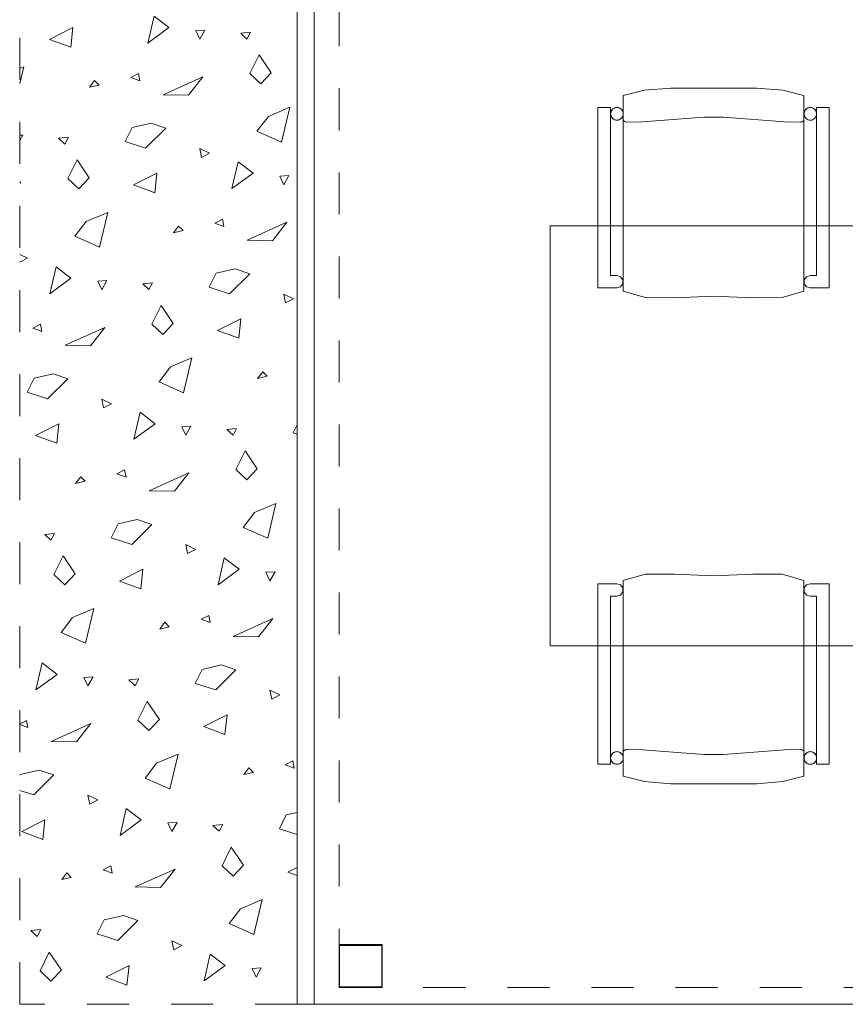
# Model space of a CAD drawing. Header units: metres. Extents: x -7.1 to 26.5, y -14.7 to 18.1.
# Tile 2 of 109: x 1.3 to 3.3, y -6.7 to -4.3. Entities that reach past the tile are written whole.
import ezdxf

# ---------------------------------------------------------------- set-up
doc = ezdxf.new("R2010")
doc.units = ezdxf.units.M
doc.linetypes.add('AUSGEZOGEN', pattern=[0])
doc.linetypes.add('STRICHLINIE_S4', pattern=[0.0055, 0.0035, -0.001, 0, -0.001])
for name, color, linetype in [('XR$1$020 Stützen', 7, 'AUSGEZOGEN'), ('XR$1$020 Stützen Schichttrennlinien', 7, 'AUSGEZOGEN'), ('XR$1$030 Bodenaufbauten', 7, 'AUSGEZOGEN'), ('XR$1$065 Möbel Einrichtung', 7, 'AUSGEZOGEN'), ('XR$1$080 Raumdefinitionen Kontur', 7, 'AUSGEZOGEN'), ('XR$3$020 Stützen Bauteilschraffuren', 7, 'AUSGEZOGEN'), ('XR$3$035 Decken', 7, 'AUSGEZOGEN')]:
    doc.layers.add(name, color=color, linetype=linetype)

# ---------------------------------------------------------------- blocks, each defined once
blk = doc.blocks.new('COMPLEXOBJECT_53')
at = {"layer": 'XR$3$035 Decken', "color": 253, "linetype": 'AUSGEZOGEN', "lineweight": 13, "transparency": 33554687}
for p, q in [((1.5965, -4.3688), (1.6112, -4.3048)), ((1.6112, -4.3048), (1.6467, -4.3319)), ((1.3625, -4.36), (1.4179, -4.332)), ((1.4179, -4.332), (1.413, -4.3785)), ((1.6467, -4.3319), (1.5965, -4.3688)), ((1.7322, -4.3378), (1.7105, -4.3391)), ((1.7105, -4.3391), (1.72, -4.3595)), ((1.72, -4.3595), (1.7322, -4.3378)), ((1.8174, -4.3452), (1.8408, -4.343)), ((1.8322, -4.3592), (1.8174, -4.3452)), ((1.8408, -4.343), (1.8322, -4.3592)), ((1.413, -4.3785), (1.3625, -4.36)), ((1.8391, -4.441), (1.8611, -4.3966)), ((1.8611, -4.3966), (1.8899, -4.4395)), ((1.2918, -4.4293), (1.3013, -4.4252)), ((1.3013, -4.4252), (1.2918, -4.4654)), ((1.5743, -4.4416), (1.5561, -4.451)), ((1.5561, -4.451), (1.5776, -4.4589)), ((1.5776, -4.4589), (1.5743, -4.4416)), ((1.6327, -4.4917), (1.7272, -4.449)), ((1.7272, -4.449), (1.6929, -4.4927)), ((1.8653, -4.4657), (1.8391, -4.441)), ((1.8899, -4.4395), (1.8653, -4.4657)), ((1.4698, -4.4581), (1.4577, -4.4741)), ((1.4577, -4.4741), (1.4805, -4.4688)), ((1.4805, -4.4688), (1.4698, -4.4581)), ((1.6929, -4.4927), (1.6327, -4.4917)), ((1.8832, -4.5432), (1.9343, -4.5217)), ((1.9343, -4.5217), (1.9146, -4.6045)), ((1.8561, -4.5787), (1.8832, -4.5432)), ((1.5589, -4.5701), (1.6045, -4.5596)), ((1.6045, -4.5596), (1.6391, -4.5714)), ((1.2992, -4.5878), (1.2918, -4.5883)), ((1.2918, -4.601), (1.2992, -4.5878)), ((1.5424, -4.6034), (1.5589, -4.5701)), ((1.6391, -4.5714), (1.5911, -4.619)), ((1.9146, -4.6045), (1.8561, -4.5787)), ((1.3844, -4.5952), (1.4078, -4.593)), ((1.3992, -4.6092), (1.3844, -4.5952)), ((1.4078, -4.593), (1.3992, -4.6092)), ((1.5911, -4.619), (1.5424, -4.6034)), ((1.7433, -4.631), (1.7199, -4.6197)), ((1.7199, -4.6197), (1.7242, -4.6408)), ((1.7242, -4.6408), (1.7433, -4.631)), ((1.4061, -4.691), (1.4281, -4.6466)), ((1.4281, -4.6466), (1.4569, -4.6895)), ((1.7965, -4.7153), (1.8112, -4.6512)), ((1.8112, -4.6512), (1.8467, -4.6783)), ((1.5625, -4.7064), (1.6179, -4.6784)), ((1.6179, -4.6784), (1.613, -4.7249)), ((1.8467, -4.6783), (1.7965, -4.7153)), ((1.9322, -4.6842), (1.9105, -4.6855)), ((1.9105, -4.6855), (1.92, -4.7059)), ((1.92, -4.7059), (1.9322, -4.6842)), ((1.2918, -4.7001), (1.2942, -4.699)), ((1.2942, -4.699), (1.2918, -4.7021)), ((1.4322, -4.7157), (1.4061, -4.691)), ((1.4569, -4.6895), (1.4322, -4.7157)), ((1.613, -4.7249), (1.5625, -4.7064)), ((1.4502, -4.7932), (1.5013, -4.7717)), ((1.5013, -4.7717), (1.4816, -4.8545)), ((1.4231, -4.8287), (1.4502, -4.7932)), ((1.7743, -4.788), (1.7561, -4.7974)), ((1.7561, -4.7974), (1.7776, -4.8053)), ((1.7776, -4.8053), (1.7743, -4.788)), ((1.8327, -4.8381), (1.9272, -4.7954)), ((1.9272, -4.7954), (1.8929, -4.8391)), ((1.6698, -4.8045), (1.6577, -4.8205)), ((1.6577, -4.8205), (1.6805, -4.8152)), ((1.6805, -4.8152), (1.6698, -4.8045)), ((1.4816, -4.8545), (1.4231, -4.8287)), ((1.8929, -4.8391), (1.8327, -4.8381)), ((1.3103, -4.881), (1.2918, -4.8721)), ((1.2918, -4.8906), (1.3103, -4.881)), ((1.3635, -4.9653), (1.3782, -4.9012)), ((1.3782, -4.9012), (1.4137, -4.9283)), ((1.7424, -4.9498), (1.7589, -4.9165)), ((1.7589, -4.9165), (1.8045, -4.906)), ((1.8391, -4.9178), (1.7911, -4.9654)), ((1.8045, -4.906), (1.8391, -4.9178)), ((1.4137, -4.9283), (1.3635, -4.9653)), ((1.4992, -4.9342), (1.4775, -4.9355)), ((1.4775, -4.9355), (1.487, -4.9559)), ((1.487, -4.9559), (1.4992, -4.9342)), ((1.5844, -4.9416), (1.6078, -4.9394)), ((1.5992, -4.9556), (1.5844, -4.9416)), ((1.6078, -4.9394), (1.5992, -4.9556)), ((1.7911, -4.9654), (1.7424, -4.9498)), ((1.9433, -4.9774), (1.9199, -4.9661)), ((1.9199, -4.9661), (1.9242, -4.9873)), ((1.9242, -4.9873), (1.9433, -4.9774)), ((1.6061, -5.0374), (1.6281, -4.993)), ((1.6281, -4.993), (1.6569, -5.0359)), ((1.3413, -5.038), (1.3231, -5.0474)), ((1.3446, -5.0553), (1.3413, -5.038)), ((1.6322, -5.0621), (1.6061, -5.0374)), ((1.6569, -5.0359), (1.6322, -5.0621)), ((1.7625, -5.0528), (1.8179, -5.0248)), ((1.8179, -5.0248), (1.813, -5.0713)), ((1.3231, -5.0474), (1.3446, -5.0553)), ((1.3997, -5.0881), (1.4942, -5.0454)), ((1.4942, -5.0454), (1.4599, -5.0891)), ((1.813, -5.0713), (1.7625, -5.0528)), ((1.4599, -5.0891), (1.3997, -5.0881)), ((1.6502, -5.1396), (1.7013, -5.1181)), ((1.7013, -5.1181), (1.6816, -5.2009)), ((1.6231, -5.1751), (1.6502, -5.1396)), ((1.8698, -5.1509), (1.8577, -5.1669)), ((1.8805, -5.1616), (1.8698, -5.1509)), ((1.3094, -5.1998), (1.3259, -5.1665)), ((1.3259, -5.1665), (1.3714, -5.156)), ((1.4061, -5.1678), (1.3581, -5.2154)), ((1.3714, -5.156), (1.4061, -5.1678)), ((1.6816, -5.2009), (1.6231, -5.1751)), ((1.8577, -5.1669), (1.8805, -5.1616)), ((1.3581, -5.2154), (1.3094, -5.1998)), ((1.5103, -5.2274), (1.4869, -5.2161)), ((1.4869, -5.2161), (1.4912, -5.2373)), ((1.4912, -5.2373), (1.5103, -5.2274)), ((1.5635, -5.3117), (1.5782, -5.2476)), ((1.5782, -5.2476), (1.6137, -5.2748)), ((1.3295, -5.3028), (1.3849, -5.2748)), ((1.3849, -5.2748), (1.3799, -5.3213)), ((1.6137, -5.2748), (1.5635, -5.3117)), ((1.6992, -5.2806), (1.6775, -5.2819)), ((1.6775, -5.2819), (1.687, -5.3023)), ((1.687, -5.3023), (1.6992, -5.2806)), ((1.7844, -5.2881), (1.8078, -5.2858)), ((1.7992, -5.302), (1.7844, -5.2881)), ((1.8078, -5.2858), (1.7992, -5.302)), ((1.9424, -5.2962), (1.9518, -5.2772)), ((1.3799, -5.3213), (1.3295, -5.3028)), ((1.9518, -5.2992), (1.9424, -5.2962)), ((1.8061, -5.3838), (1.8281, -5.3394)), ((1.8281, -5.3394), (1.8569, -5.3823)), ((1.5413, -5.3844), (1.5231, -5.3938)), ((1.5446, -5.4017), (1.5413, -5.3844)), ((1.8322, -5.4085), (1.8061, -5.3838)), ((1.8569, -5.3823), (1.8322, -5.4085)), ((1.4368, -5.4009), (1.4247, -5.4169)), ((1.4247, -5.4169), (1.4475, -5.4116)), ((1.4475, -5.4116), (1.4368, -5.4009)), ((1.5231, -5.3938), (1.5446, -5.4017)), ((1.5997, -5.4345), (1.6942, -5.3918)), ((1.6942, -5.3918), (1.6599, -5.4355)), ((1.6599, -5.4355), (1.5997, -5.4345)), ((1.8502, -5.486), (1.9013, -5.4645)), ((1.9013, -5.4645), (1.8816, -5.5473)), ((1.5259, -5.5129), (1.5714, -5.5024)), ((1.5714, -5.5024), (1.6061, -5.5142)), ((1.8231, -5.5216), (1.8502, -5.486)), ((1.5094, -5.5462), (1.5259, -5.5129)), ((1.6061, -5.5142), (1.5581, -5.5618)), ((1.8816, -5.5473), (1.8231, -5.5216)), ((1.3514, -5.5381), (1.3748, -5.5358)), ((1.3662, -5.552), (1.3514, -5.5381)), ((1.3748, -5.5358), (1.3662, -5.552)), ((1.5581, -5.5618), (1.5094, -5.5462)), ((1.7103, -5.5738), (1.6869, -5.5625)), ((1.6869, -5.5625), (1.6912, -5.5837)), ((1.6912, -5.5837), (1.7103, -5.5738)), ((1.3731, -5.6338), (1.3951, -5.5894)), ((1.3951, -5.5894), (1.4239, -5.6323)), ((1.7635, -5.6581), (1.7782, -5.594)), ((1.7782, -5.594), (1.8137, -5.6212)), ((1.5295, -5.6492), (1.5849, -5.6212)), ((1.5849, -5.6212), (1.5799, -5.6678)), ((1.8137, -5.6212), (1.7635, -5.6581)), ((1.3992, -5.6585), (1.3731, -5.6338)), ((1.4239, -5.6323), (1.3992, -5.6585)), ((1.8992, -5.6271), (1.8775, -5.6284)), ((1.8775, -5.6284), (1.887, -5.6488)), ((1.887, -5.6488), (1.8992, -5.6271)), ((1.5799, -5.6678), (1.5295, -5.6492)), ((1.4172, -5.736), (1.4683, -5.7145)), ((1.4683, -5.7145), (1.4486, -5.7973)), ((1.3901, -5.7716), (1.4172, -5.736)), ((1.7413, -5.7308), (1.7231, -5.7402)), ((1.7231, -5.7402), (1.7446, -5.7481)), ((1.7446, -5.7481), (1.7413, -5.7308)), ((1.7997, -5.7809), (1.8942, -5.7383)), ((1.8942, -5.7383), (1.8599, -5.7819)), ((1.6368, -5.7473), (1.6247, -5.7634)), ((1.6247, -5.7634), (1.6475, -5.7581)), ((1.6475, -5.7581), (1.6368, -5.7473)), ((1.4486, -5.7973), (1.3901, -5.7716)), ((1.8599, -5.7819), (1.7997, -5.7809)), ((1.3305, -5.9081), (1.3451, -5.844)), ((1.3451, -5.844), (1.3807, -5.8712)), ((1.7259, -5.8593), (1.7714, -5.8489)), ((1.7714, -5.8489), (1.8061, -5.8606)), ((1.3807, -5.8712), (1.3305, -5.9081)), ((1.4662, -5.8771), (1.4444, -5.8784)), ((1.4444, -5.8784), (1.454, -5.8988)), ((1.454, -5.8988), (1.4662, -5.8771)), ((1.7094, -5.8926), (1.7259, -5.8593)), ((1.8061, -5.8606), (1.7581, -5.9082)), ((1.5514, -5.8845), (1.5748, -5.8822)), ((1.5662, -5.8984), (1.5514, -5.8845)), ((1.5748, -5.8822), (1.5662, -5.8984)), ((1.7581, -5.9082), (1.7094, -5.8926)), ((1.9103, -5.9202), (1.8869, -5.9089)), ((1.8869, -5.9089), (1.8912, -5.9301)), ((1.8912, -5.9301), (1.9103, -5.9202)), ((1.5731, -5.9803), (1.5951, -5.9358)), ((1.5951, -5.9358), (1.6239, -5.9788)), ((1.7295, -5.9956), (1.7849, -5.9677)), ((1.7849, -5.9677), (1.7799, -6.0142)), ((1.3083, -5.9808), (1.2918, -5.9894)), ((1.2918, -5.9909), (1.3115, -5.9981)), ((1.3115, -5.9981), (1.3083, -5.9808)), ((1.3667, -6.0309), (1.4612, -5.9883)), ((1.4612, -5.9883), (1.4269, -6.0319)), ((1.5992, -6.0049), (1.5731, -5.9803)), ((1.6239, -5.9788), (1.5992, -6.0049)), ((1.7799, -6.0142), (1.7295, -5.9956)), ((1.4269, -6.0319), (1.3667, -6.0309)), ((1.6172, -6.0824), (1.6683, -6.0609)), ((1.6683, -6.0609), (1.6486, -6.1437)), ((1.5901, -6.118), (1.6172, -6.0824)), ((1.9413, -6.0773), (1.9231, -6.0866)), ((1.9231, -6.0866), (1.9446, -6.0945)), ((1.9446, -6.0945), (1.9413, -6.0773)), ((1.2918, -6.1115), (1.2928, -6.1093)), ((1.2928, -6.1093), (1.3384, -6.0989)), ((1.373, -6.1106), (1.3251, -6.1582)), ((1.3384, -6.0989), (1.373, -6.1106)), ((1.8368, -6.0937), (1.8247, -6.1098)), ((1.8247, -6.1098), (1.8475, -6.1045)), ((1.8475, -6.1045), (1.8368, -6.0937)), ((1.6486, -6.1437), (1.5901, -6.118)), ((1.3251, -6.1582), (1.2918, -6.1476)), ((1.4773, -6.1702), (1.4539, -6.1589)), ((1.4539, -6.1589), (1.4582, -6.1801)), ((1.4582, -6.1801), (1.4773, -6.1702)), ((1.5305, -6.2545), (1.5451, -6.1904)), ((1.5451, -6.1904), (1.5807, -6.2176)), ((1.9094, -6.239), (1.9259, -6.2057)), ((1.9259, -6.2057), (1.9518, -6.1998)), ((1.2965, -6.2456), (1.3518, -6.2177)), ((1.3518, -6.2177), (1.3469, -6.2642)), ((1.5807, -6.2176), (1.5305, -6.2545)), ((1.6662, -6.2235), (1.6444, -6.2248)), ((1.6444, -6.2248), (1.654, -6.2452)), ((1.654, -6.2452), (1.6662, -6.2235)), ((1.7514, -6.2309), (1.7748, -6.2286)), ((1.7662, -6.2448), (1.7514, -6.2309)), ((1.7748, -6.2286), (1.7662, -6.2448)), ((1.3469, -6.2642), (1.2965, -6.2456)), ((1.9518, -6.2526), (1.9094, -6.239)), ((1.7731, -6.3267), (1.7951, -6.2822)), ((1.7951, -6.2822), (1.8239, -6.3252)), ((1.7992, -6.3513), (1.7731, -6.3267)), ((1.8239, -6.3252), (1.7992, -6.3513)), ((1.4038, -6.3437), (1.3917, -6.3598)), ((1.4145, -6.3545), (1.4038, -6.3437)), ((1.5083, -6.3273), (1.4901, -6.3366)), ((1.4901, -6.3366), (1.5115, -6.3445)), ((1.5115, -6.3445), (1.5083, -6.3273)), ((1.5667, -6.3773), (1.6612, -6.3347)), ((1.6612, -6.3347), (1.6269, -6.3783)), ((1.9295, -6.342), (1.9518, -6.3308)), ((1.9518, -6.3502), (1.9295, -6.342)), ((1.3917, -6.3598), (1.4145, -6.3545)), ((1.6269, -6.3783), (1.5667, -6.3773)), ((1.8172, -6.4289), (1.8683, -6.4073)), ((1.8683, -6.4073), (1.8486, -6.4901)), ((1.7901, -6.4644), (1.8172, -6.4289)), ((1.4764, -6.489), (1.4928, -6.4557)), ((1.4928, -6.4557), (1.5384, -6.4453)), ((1.573, -6.4571), (1.5251, -6.5046)), ((1.5384, -6.4453), (1.573, -6.4571)), ((1.8486, -6.4901), (1.7901, -6.4644)), ((1.3183, -6.4809), (1.3418, -6.4786)), ((1.3332, -6.4948), (1.3183, -6.4809)), ((1.3418, -6.4786), (1.3332, -6.4948)), ((1.5251, -6.5046), (1.4764, -6.489)), ((1.6773, -6.5166), (1.6539, -6.5053)), ((1.6539, -6.5053), (1.6582, -6.5265)), ((1.3401, -6.5767), (1.3621, -6.5322)), ((1.3621, -6.5322), (1.3908, -6.5752)), ((1.6582, -6.5265), (1.6773, -6.5166)), ((1.7305, -6.6009), (1.7451, -6.5368)), ((1.7451, -6.5368), (1.7807, -6.564)), ((1.3662, -6.6013), (1.3401, -6.5767)), ((1.3908, -6.5752), (1.3662, -6.6013)), ((1.4965, -6.592), (1.5518, -6.5641)), ((1.5518, -6.5641), (1.5469, -6.6106)), ((1.7807, -6.564), (1.7305, -6.6009)), ((1.8662, -6.5699), (1.8444, -6.5712)), ((1.8444, -6.5712), (1.854, -6.5916)), ((1.854, -6.5916), (1.8662, -6.5699)), ((1.9514, -6.5773), (1.9518, -6.5772)), ((1.9518, -6.5777), (1.9514, -6.5773)), ((1.5469, -6.6106), (1.4965, -6.592))]:
    blk.add_line(p, q, dxfattribs=at)

msp = doc.modelspace()

# ---------------------------------------------------------------- hatches: boundary and pattern name
at = {"layer": 'XR$3$020 Stützen Bauteilschraffuren', "linetype": 'AUSGEZOGEN', "lineweight": 13, "transparency": 33554687}
h = msp.add_hatch(dxfattribs=at)
h.set_pattern_fill('MUSTER', color=254, scale=750, style=0, pattern_type=2)
h.set_pattern_definition([(0, (1500, 1500), (750, 750), [750, -750]), (90, (1500, 1500), (-750, 750), [750, -750])])
h.paths.add_polyline_path([(2.0528, -6.5155), (2.0528, -6.6155), (2.1528, -6.6155), (2.1528, -6.5155)], flags=0)

# ---------------------------------------------------------------- linework, layer by layer
at = {"layer": 'XR$1$020 Stützen', "color": 7, "linetype": 'AUSGEZOGEN', "lineweight": 18, "transparency": 33554687}
msp.add_lwpolyline([(2.0518, -6.6165), (2.1538, -6.6165), (2.1538, -6.5145), (2.0518, -6.5145), (2.0518, -6.6165)], close=True, dxfattribs=at)
at = {"layer": 'XR$1$020 Stützen Schichttrennlinien', "color": 7, "linetype": 'AUSGEZOGEN', "lineweight": 25, "transparency": 33554687}
msp.add_lwpolyline([(2.0528, -6.6155), (2.0528, -6.5155), (2.1528, -6.5155), (2.1528, -6.6155), (2.0528, -6.6155)], close=True, dxfattribs=at)
at = {"layer": 'XR$1$030 Bodenaufbauten', "color": 7, "linetype": 'AUSGEZOGEN', "lineweight": 18, "transparency": 33554687}
msp.add_lwpolyline([(1.9518, -6.6565), (22.9518, -6.6565), (22.9518, -3.8565), (1.9518, -3.8565), (1.9518, -6.6565)], close=True, dxfattribs=at)
at = {"layer": 'XR$1$065 Möbel Einrichtung', "color": 8, "linetype": 'AUSGEZOGEN', "lineweight": 13, "transparency": 33554687}
for p, q in [((2.7775, -4.481), (2.7272, -4.4936)), ((2.7272, -4.4936), (2.7272, -4.9594)), ((2.8402, -4.4759), (2.7775, -4.481)), ((2.9422, -4.4759), (2.8402, -4.4759)), ((3.0443, -4.4759), (2.9422, -4.4759)), ((3.107, -4.481), (3.0443, -4.4759)), ((3.1572, -4.4936), (3.107, -4.481)), ((3.1572, -4.9594), (3.1572, -4.4936)), ((2.6973, -4.5222), (2.6672, -4.5222)), ((2.6672, -4.5222), (2.6672, -4.9515)), ((2.6973, -4.922), (2.6973, -4.5222)), ((3.2172, -4.5222), (3.1872, -4.5222)), ((3.1872, -4.5222), (3.1872, -4.922)), ((3.2172, -4.9515), (3.2172, -4.5222)), ((2.9187, -4.5452), (2.7732, -4.5562)), ((2.9657, -4.5452), (2.9187, -4.5452)), ((3.1112, -4.5562), (2.9657, -4.5452)), ((2.7275, -4.5513), (2.7272, -4.5499)), ((2.728, -4.5526), (2.7275, -4.5513)), ((2.7287, -4.5538), (2.728, -4.5526)), ((2.7296, -4.5549), (2.7287, -4.5538)), ((2.7306, -4.5558), (2.7296, -4.5549)), ((2.7319, -4.5565), (2.7306, -4.5558)), ((2.7332, -4.5569), (2.7319, -4.5565)), ((2.7345, -4.5572), (2.7332, -4.5569)), ((2.7352, -4.5572), (2.7345, -4.5572)), ((2.7732, -4.5562), (2.7352, -4.5572)), ((3.1492, -4.5572), (3.1112, -4.5562)), ((3.1499, -4.5572), (3.1492, -4.5572)), ((3.1513, -4.5569), (3.1499, -4.5572)), ((3.1526, -4.5565), (3.1513, -4.5569)), ((3.1539, -4.5558), (3.1526, -4.5565)), ((3.1549, -4.5549), (3.1539, -4.5558)), ((3.1558, -4.5538), (3.1549, -4.5549)), ((3.1565, -4.5526), (3.1558, -4.5538)), ((2.5534, -5.8037), (2.5534, -4.8037)), ((2.5534, -4.8037), (5.0534, -4.8037)), ((2.7122, -4.922), (2.6973, -4.922)), ((2.7211, -4.9249), (2.7122, -4.922)), ((2.7265, -4.9324), (2.7211, -4.9249)), ((2.7211, -4.9492), (2.7265, -4.9417)), ((2.7265, -4.9417), (2.7265, -4.9324)), ((3.1634, -4.9249), (3.158, -4.9324)), ((3.158, -4.9324), (3.158, -4.9417)), ((3.158, -4.9417), (3.1634, -4.9492)), ((3.1722, -4.922), (3.1634, -4.9249)), ((3.1872, -4.922), (3.1722, -4.922)), ((2.6672, -4.9515), (2.7122, -4.9515)), ((2.7122, -4.9515), (2.7211, -4.9492)), ((2.7272, -4.9594), (2.7792, -4.9747)), ((3.1053, -4.9747), (3.1572, -4.9594)), ((3.1634, -4.9492), (3.1722, -4.9515)), ((3.1722, -4.9515), (3.2172, -4.9515)), ((2.7792, -4.9747), (2.8493, -4.975)), ((2.8493, -4.975), (2.9422, -4.9708)), ((2.9422, -4.9708), (3.0352, -4.975)), ((3.0352, -4.975), (3.1053, -4.9747)), ((2.7272, -5.648), (2.7792, -5.6327)), ((2.7792, -5.6327), (2.8493, -5.6324)), ((2.8493, -5.6324), (2.9422, -5.6366)), ((2.9422, -5.6366), (3.0352, -5.6324)), ((3.0352, -5.6324), (3.1053, -5.6327)), ((3.1053, -5.6327), (3.1572, -5.648)), ((2.6672, -5.6559), (2.7122, -5.6559)), ((2.6672, -6.0852), (2.6672, -5.6559)), ((2.7122, -5.6559), (2.7211, -5.6582)), ((2.7211, -5.6582), (2.7265, -5.6657)), ((2.7265, -5.6657), (2.7265, -5.675)), ((2.7272, -6.1138), (2.7272, -5.648)), ((3.1572, -5.648), (3.1572, -6.1138)), ((3.158, -5.6657), (3.1634, -5.6582)), ((3.158, -5.675), (3.158, -5.6657)), ((3.1634, -5.6582), (3.1722, -5.6559)), ((3.1722, -5.6559), (3.2172, -5.6559)), ((3.2172, -5.6559), (3.2172, -6.0852)), ((2.7122, -5.6854), (2.6973, -5.6854)), ((2.6973, -5.6854), (2.6973, -6.0852)), ((2.7211, -5.6825), (2.7122, -5.6854)), ((2.7265, -5.675), (2.7211, -5.6825)), ((3.1634, -5.6825), (3.158, -5.675)), ((3.1722, -5.6854), (3.1634, -5.6825)), ((3.1872, -5.6854), (3.1722, -5.6854)), ((3.1872, -6.0852), (3.1872, -5.6854)), ((5.0534, -5.8037), (2.5534, -5.8037)), ((2.7275, -6.0561), (2.7272, -6.0575)), ((2.728, -6.0548), (2.7275, -6.0561)), ((2.7287, -6.0536), (2.728, -6.0548)), ((2.7296, -6.0525), (2.7287, -6.0536)), ((2.7306, -6.0516), (2.7296, -6.0525)), ((2.7319, -6.0509), (2.7306, -6.0516)), ((2.7332, -6.0505), (2.7319, -6.0509)), ((2.7345, -6.0502), (2.7332, -6.0505)), ((2.7352, -6.0502), (2.7345, -6.0502)), ((2.7732, -6.0512), (2.7352, -6.0502)), ((2.9187, -6.0622), (2.7732, -6.0512)), ((2.9657, -6.0622), (2.9187, -6.0622)), ((3.1112, -6.0512), (2.9657, -6.0622)), ((3.1492, -6.0502), (3.1112, -6.0512)), ((3.1499, -6.0502), (3.1492, -6.0502)), ((3.1513, -6.0505), (3.1499, -6.0502)), ((3.1526, -6.0509), (3.1513, -6.0505)), ((3.1539, -6.0516), (3.1526, -6.0509)), ((3.1549, -6.0525), (3.1539, -6.0516)), ((3.1558, -6.0536), (3.1549, -6.0525)), ((3.1565, -6.0548), (3.1558, -6.0536)), ((2.6973, -6.0852), (2.6672, -6.0852)), ((3.2172, -6.0852), (3.1872, -6.0852)), ((2.7775, -6.1264), (2.7272, -6.1138)), ((3.1572, -6.1138), (3.107, -6.1264)), ((2.8402, -6.1315), (2.7775, -6.1264)), ((2.9422, -6.1315), (2.8402, -6.1315)), ((3.0443, -6.1315), (2.9422, -6.1315)), ((3.107, -6.1264), (3.0443, -6.1315))]:
    msp.add_line(p, q, dxfattribs=at)
for points in [[(2.7272, -4.9594), (2.7792, -4.9747), (2.8493, -4.975), (2.9422, -4.9708), (3.0352, -4.975), (3.1053, -4.9747), (3.1572, -4.9594), (3.1572, -4.4936), (3.107, -4.481), (3.0443, -4.4759), (2.9422, -4.4759), (2.8402, -4.4759), (2.7775, -4.481), (2.7272, -4.4936), (2.7272, -4.9594)], [(2.6672, -4.9515), (2.7122, -4.9515), (2.7211, -4.9492), (2.7265, -4.9417), (2.7265, -4.9324), (2.7211, -4.9249), (2.7122, -4.922), (2.6973, -4.922), (2.6973, -4.5222), (2.6672, -4.5222), (2.6672, -4.9515)], [(2.7122, -4.5222), (2.7096, -4.5224), (2.7071, -4.5231), (2.7047, -4.5242), (2.7026, -4.5257), (2.7008, -4.5276), (2.6993, -4.5297), (2.6982, -4.5321), (2.6975, -4.5346), (2.6972, -4.5372), (2.6975, -4.5398), (2.6982, -4.5423), (2.6993, -4.5447), (2.7008, -4.5468), (2.7026, -4.5487), (2.7047, -4.5502), (2.7071, -4.5513), (2.7096, -4.552), (2.7122, -4.5522), (2.7149, -4.552), (2.7174, -4.5513), (2.7197, -4.5502), (2.7219, -4.5487), (2.7237, -4.5468), (2.7252, -4.5447), (2.7263, -4.5423), (2.727, -4.5398), (2.7272, -4.5372), (2.727, -4.5346), (2.7263, -4.5321), (2.7252, -4.5297), (2.7237, -4.5276), (2.7219, -4.5257), (2.7197, -4.5242), (2.7174, -4.5231), (2.7149, -4.5224), (2.7122, -4.5222)], [(3.1722, -4.5222), (3.1696, -4.5224), (3.1671, -4.5231), (3.1647, -4.5242), (3.1626, -4.5257), (3.1608, -4.5276), (3.1593, -4.5297), (3.1582, -4.5321), (3.1575, -4.5346), (3.1572, -4.5372), (3.1575, -4.5398), (3.1582, -4.5423), (3.1593, -4.5447), (3.1608, -4.5468), (3.1626, -4.5487), (3.1647, -4.5502), (3.1671, -4.5513), (3.1696, -4.552), (3.1722, -4.5522), (3.1749, -4.552), (3.1774, -4.5513), (3.1797, -4.5502), (3.1819, -4.5487), (3.1837, -4.5468), (3.1852, -4.5447), (3.1863, -4.5423), (3.187, -4.5398), (3.1872, -4.5372), (3.187, -4.5346), (3.1863, -4.5321), (3.1852, -4.5297), (3.1837, -4.5276), (3.1819, -4.5257), (3.1797, -4.5242), (3.1774, -4.5231), (3.1749, -4.5224), (3.1722, -4.5222)], [(3.1872, -4.922), (3.1722, -4.922), (3.1634, -4.9249), (3.158, -4.9324), (3.158, -4.9417), (3.1634, -4.9492), (3.1722, -4.9515), (3.2172, -4.9515), (3.2172, -4.5222), (3.1872, -4.5222), (3.1872, -4.922)], [(2.7272, -5.648), (2.7792, -5.6327), (2.8493, -5.6324), (2.9422, -5.6366), (3.0352, -5.6324), (3.1053, -5.6327), (3.1572, -5.648), (3.1572, -6.1138), (3.107, -6.1264), (3.0443, -6.1315), (2.9422, -6.1315), (2.8402, -6.1315), (2.7775, -6.1264), (2.7272, -6.1138), (2.7272, -5.648)], [(2.6672, -5.6559), (2.7122, -5.6559), (2.7211, -5.6582), (2.7265, -5.6657), (2.7265, -5.675), (2.7211, -5.6825), (2.7122, -5.6854), (2.6973, -5.6854), (2.6973, -6.0852), (2.6672, -6.0852), (2.6672, -5.6559)], [(3.1872, -5.6854), (3.1722, -5.6854), (3.1634, -5.6825), (3.158, -5.675), (3.158, -5.6657), (3.1634, -5.6582), (3.1722, -5.6559), (3.2172, -5.6559), (3.2172, -6.0852), (3.1872, -6.0852), (3.1872, -5.6854)], [(2.7122, -6.0852), (2.7096, -6.085), (2.7071, -6.0843), (2.7047, -6.0832), (2.7026, -6.0817), (2.7008, -6.0798), (2.6993, -6.0777), (2.6982, -6.0753), (2.6975, -6.0728), (2.6972, -6.0702), (2.6975, -6.0676), (2.6982, -6.0651), (2.6993, -6.0627), (2.7008, -6.0606), (2.7026, -6.0587), (2.7047, -6.0572), (2.7071, -6.0561), (2.7096, -6.0554), (2.7122, -6.0552), (2.7149, -6.0554), (2.7174, -6.0561), (2.7197, -6.0572), (2.7219, -6.0587), (2.7237, -6.0606), (2.7252, -6.0627), (2.7263, -6.0651), (2.727, -6.0676), (2.7272, -6.0702), (2.727, -6.0728), (2.7263, -6.0753), (2.7252, -6.0777), (2.7237, -6.0798), (2.7219, -6.0817), (2.7197, -6.0832), (2.7174, -6.0843), (2.7149, -6.085), (2.7122, -6.0852)], [(3.1722, -6.0852), (3.1696, -6.085), (3.1671, -6.0843), (3.1647, -6.0832), (3.1626, -6.0817), (3.1608, -6.0798), (3.1593, -6.0777), (3.1582, -6.0753), (3.1575, -6.0728), (3.1572, -6.0702), (3.1575, -6.0676), (3.1582, -6.0651), (3.1593, -6.0627), (3.1608, -6.0606), (3.1626, -6.0587), (3.1647, -6.0572), (3.1671, -6.0561), (3.1696, -6.0554), (3.1722, -6.0552), (3.1749, -6.0554), (3.1774, -6.0561), (3.1797, -6.0572), (3.1819, -6.0587), (3.1837, -6.0606), (3.1852, -6.0627), (3.1863, -6.0651), (3.187, -6.0676), (3.1872, -6.0702), (3.187, -6.0728), (3.1863, -6.0753), (3.1852, -6.0777), (3.1837, -6.0798), (3.1819, -6.0817), (3.1797, -6.0832), (3.1774, -6.0843), (3.1749, -6.085), (3.1722, -6.0852)]]:
    msp.add_lwpolyline(points, close=True, dxfattribs=at)
for points in [[(2.7122, -4.5222), (2.7102, -4.5223), (2.7082, -4.5228), (2.7063, -4.5234), (2.7045, -4.5244), (2.7028, -4.5256), (2.7013, -4.527), (2.7, -4.5286), (2.6989, -4.5303), (2.6981, -4.5322), (2.6976, -4.5342), (2.6973, -4.5362), (2.6973, -4.5382), (2.6976, -4.5403), (2.6981, -4.5422), (2.6989, -4.5441), (2.7, -4.5458), (2.7013, -4.5474), (2.7028, -4.5488), (2.7045, -4.55), (2.7063, -4.551), (2.7082, -4.5516), (2.7102, -4.5521), (2.7122, -4.5522)], [(2.7122, -4.5522), (2.7143, -4.5521), (2.7163, -4.5516), (2.7182, -4.551), (2.72, -4.55), (2.7217, -4.5488), (2.7232, -4.5474), (2.7245, -4.5458), (2.7256, -4.5441), (2.7264, -4.5422), (2.7269, -4.5403), (2.7272, -4.5382), (2.7272, -4.5362), (2.7269, -4.5342), (2.7264, -4.5322), (2.7256, -4.5303), (2.7245, -4.5286), (2.7232, -4.527), (2.7217, -4.5256), (2.72, -4.5244), (2.7182, -4.5234), (2.7163, -4.5228), (2.7143, -4.5223), (2.7122, -4.5222)], [(3.1722, -4.5222), (3.1702, -4.5223), (3.1682, -4.5228), (3.1663, -4.5234), (3.1645, -4.5244), (3.1628, -4.5256), (3.1613, -4.527), (3.16, -4.5286), (3.1589, -4.5303), (3.1581, -4.5322), (3.1576, -4.5342), (3.1573, -4.5362), (3.1573, -4.5382), (3.1576, -4.5403), (3.1581, -4.5422), (3.1589, -4.5441), (3.16, -4.5458), (3.1613, -4.5474), (3.1628, -4.5488), (3.1645, -4.55), (3.1663, -4.551), (3.1682, -4.5516), (3.1702, -4.5521), (3.1722, -4.5522)], [(3.1722, -4.5522), (3.1743, -4.5521), (3.1763, -4.5516), (3.1782, -4.551), (3.18, -4.55), (3.1817, -4.5488), (3.1832, -4.5474), (3.1845, -4.5458), (3.1856, -4.5441), (3.1864, -4.5422), (3.1869, -4.5403), (3.1872, -4.5382), (3.1872, -4.5362), (3.1869, -4.5342), (3.1864, -4.5322), (3.1856, -4.5303), (3.1845, -4.5286), (3.1832, -4.527), (3.1817, -4.5256), (3.18, -4.5244), (3.1782, -4.5234), (3.1763, -4.5228), (3.1743, -4.5223), (3.1722, -4.5222)], [(2.7122, -6.0552), (2.7102, -6.0554), (2.7082, -6.0558), (2.7063, -6.0565), (2.7045, -6.0574), (2.7028, -6.0586), (2.7013, -6.06), (2.7, -6.0616), (2.6989, -6.0633), (2.6981, -6.0652), (2.6976, -6.0672), (2.6973, -6.0692), (2.6973, -6.0712), (2.6976, -6.0733), (2.6981, -6.0752), (2.6989, -6.0771), (2.7, -6.0789), (2.7013, -6.0804), (2.7028, -6.0818), (2.7045, -6.083), (2.7063, -6.084), (2.7082, -6.0846), (2.7102, -6.0851), (2.7122, -6.0852)], [(2.7122, -6.0852), (2.7143, -6.0851), (2.7163, -6.0846), (2.7182, -6.084), (2.72, -6.083), (2.7217, -6.0818), (2.7232, -6.0804), (2.7245, -6.0789), (2.7256, -6.0771), (2.7264, -6.0752), (2.7269, -6.0733), (2.7272, -6.0712), (2.7272, -6.0692), (2.7269, -6.0672), (2.7264, -6.0652), (2.7256, -6.0633), (2.7245, -6.0616), (2.7232, -6.06), (2.7217, -6.0586), (2.72, -6.0574), (2.7182, -6.0565), (2.7163, -6.0558), (2.7143, -6.0554), (2.7122, -6.0552)], [(3.1722, -6.0552), (3.1702, -6.0554), (3.1682, -6.0558), (3.1663, -6.0565), (3.1645, -6.0574), (3.1628, -6.0586), (3.1613, -6.06), (3.16, -6.0616), (3.1589, -6.0633), (3.1581, -6.0652), (3.1576, -6.0672), (3.1573, -6.0692), (3.1573, -6.0712), (3.1576, -6.0733), (3.1581, -6.0752), (3.1589, -6.0771), (3.16, -6.0789), (3.1613, -6.0804), (3.1628, -6.0818), (3.1645, -6.083), (3.1663, -6.084), (3.1682, -6.0846), (3.1702, -6.0851), (3.1722, -6.0852)], [(3.1722, -6.0852), (3.1743, -6.0851), (3.1763, -6.0846), (3.1782, -6.084), (3.18, -6.083), (3.1817, -6.0818), (3.1832, -6.0804), (3.1845, -6.0789), (3.1856, -6.0771), (3.1864, -6.0752), (3.1869, -6.0733), (3.1872, -6.0712), (3.1872, -6.0692), (3.1869, -6.0672), (3.1864, -6.0652), (3.1856, -6.0633), (3.1845, -6.0616), (3.1832, -6.06), (3.1817, -6.0586), (3.18, -6.0574), (3.1782, -6.0565), (3.1763, -6.0558), (3.1743, -6.0554), (3.1722, -6.0552)]]:
    msp.add_lwpolyline(points, dxfattribs=at)
at = {"layer": 'XR$1$080 Raumdefinitionen Kontur', "color": 8, "linetype": 'AUSGEZOGEN', "lineweight": 13, "transparency": 33554687}
msp.add_lwpolyline([(7.9418, -6.6565), (7.9418, -4.0565), (1.9518, -4.0565), (1.9518, -6.6565), (7.9418, -6.6565)], close=True, dxfattribs=at)
at = {"layer": 'XR$3$035 Decken', "color": 7, "linetype": 'AUSGEZOGEN', "lineweight": 18, "transparency": 33554687}
for points in [[(10.0118, 11.0035), (1.9918, 11.0535), (1.9918, -3.9165), (1.9918, -6.6565), (22.9418, -6.6565), (22.9418, 11.0535), (14.8918, 11.0535), (14.8918, 6.2735), (13.4518, 6.2735), (11.4518, 6.2735), (10.0118, 6.2735), (10.0118, 11.0035)], [(1.9918, -6.6565), (22.9418, -6.6565), (22.9418, -3.7165), (1.9918, -3.7165), (1.9918, -6.6565)]]:
    msp.add_lwpolyline(points, close=True, dxfattribs=at)
at = {"layer": 'XR$3$035 Decken', "color": 253, "linetype": 'STRICHLINIE_S4', "lineweight": 18, "transparency": 33554687}
msp.add_lwpolyline([(1.9518, -6.6565), (1.2918, -6.6565), (1.2918, -3.5665), (1.9518, -3.5665), (1.9518, -6.6565)], close=True, dxfattribs=at)
at = {"layer": 'XR$3$035 Decken', "color": 8, "linetype": 'STRICHLINIE_S4', "lineweight": 18, "transparency": 33554687}
msp.add_lwpolyline([(2.0518, -6.6165), (22.8518, -6.6165), (22.8518, -4.0765), (2.0518, -4.0765), (2.0518, -6.6165)], close=True, dxfattribs=at)

# ---------------------------------------------------------------- block references
at = {"layer": 'XR$3$035 Decken', "color": 253, "linetype": 'AUSGEZOGEN', "lineweight": 13, "transparency": 33554687}
msp.add_blockref('COMPLEXOBJECT_53', (0, 0), dxfattribs=at)

doc.saveas('drawing.dxf')
